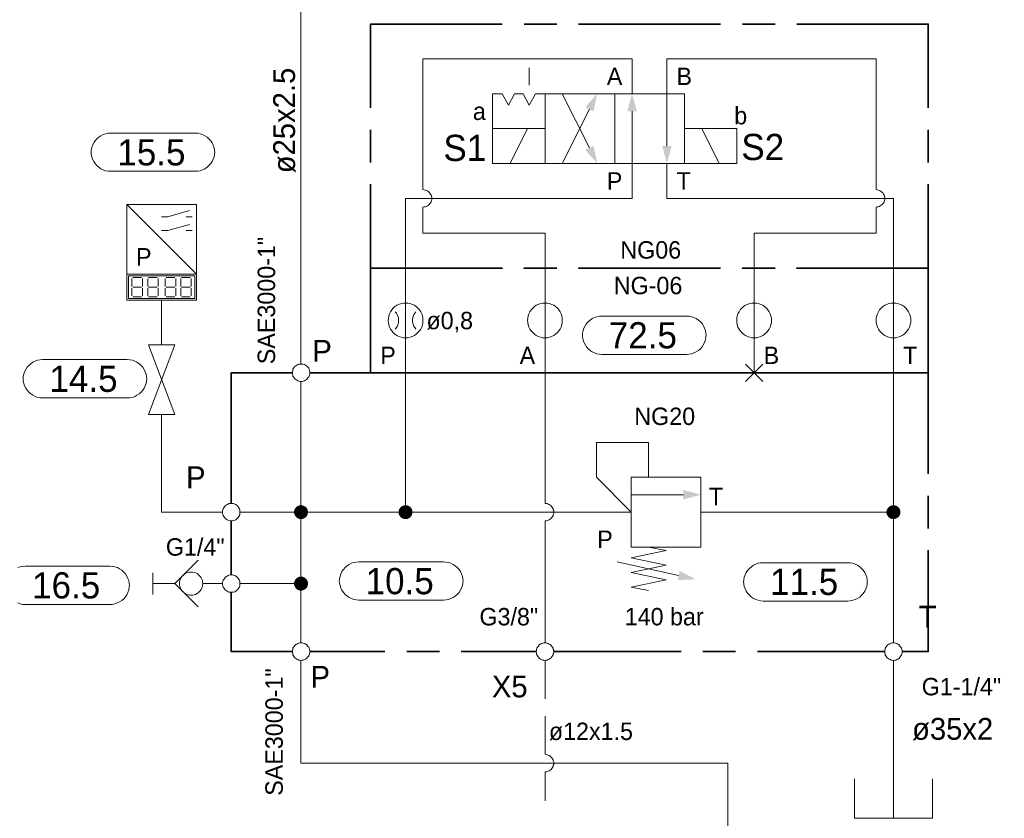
# Model space of a CAD drawing. Header units: millimetres. Extents: x 0 to 138, y 0 to 47.
# Tile 45 of 165: x 31.95 to 35.5, y 8.84 to 11.72. Entities that reach past the tile are written whole.
import ezdxf

# ---------------------------------------------------------------- set-up
doc = ezdxf.new("R2010")
doc.units = ezdxf.units.MM
for name, color, linetype in [('PDF_Geomertry', 7, 'Continuous'), ('PDF_Solid Fills', 7, 'Continuous'), ('PDF_Text', 7, 'Continuous')]:
    doc.layers.add(name, color=color, linetype=linetype)
doc.styles.add('PDF Arial', font='txt')

msp = doc.modelspace()

# ---------------------------------------------------------------- hatches: boundary and pattern name
at = {"layer": 'PDF_Solid Fills', "transparency": 33554559}
for points in [[(32.966, 9.941), (32.941, 9.9443), (32.9418, 9.9471)], [(32.966, 9.941), (32.9418, 9.9471), (32.9432, 9.9507)], [(32.966, 9.941), (32.9432, 9.9507), (32.9446, 9.9535)], [(32.966, 9.941), (32.9446, 9.9535), (32.9465, 9.9562)], [(32.966, 9.941), (32.9465, 9.9562), (32.9487, 9.959)], [(32.966, 9.941), (32.9487, 9.959), (32.9507, 9.961)], [(32.966, 9.941), (32.9507, 9.961), (32.9535, 9.9624)], [(32.966, 9.941), (32.9535, 9.9624), (32.9563, 9.9638)], [(32.966, 9.941), (32.9563, 9.9638), (32.9599, 9.9651)], [(32.966, 9.941), (32.9599, 9.9651), (32.9632, 9.966)], [(32.966, 9.941), (32.9632, 9.966), (32.966, 9.966)], [(32.966, 9.941), (32.9696, 9.966), (32.9729, 9.9651)], [(32.966, 9.941), (32.966, 9.966), (32.9696, 9.966)], [(32.966, 9.941), (32.9729, 9.9651), (32.9757, 9.9638)], [(32.966, 9.941), (32.9757, 9.9638), (32.9785, 9.9624)], [(32.966, 9.941), (32.9785, 9.9624), (32.9813, 9.961)], [(32.966, 9.941), (32.9813, 9.961), (32.984, 9.959)], [(32.966, 9.941), (32.984, 9.959), (32.9863, 9.9562)], [(32.966, 9.941), (32.9863, 9.9562), (32.9882, 9.9535)], [(32.966, 9.941), (32.9882, 9.9535), (32.9896, 9.9507)], [(32.966, 9.941), (32.9896, 9.9507), (32.9904, 9.9471)], [(32.966, 9.941), (32.9904, 9.9471), (32.991, 9.9443)], [(33.3432, 9.941), (33.3188, 9.9471), (33.3201, 9.9507)], [(33.3432, 9.941), (33.3188, 9.9443), (33.3188, 9.9471)], [(33.3432, 9.941), (33.3201, 9.9507), (33.3215, 9.9535)], [(33.3432, 9.941), (33.3215, 9.9535), (33.3237, 9.9562)], [(33.3432, 9.941), (33.3237, 9.9562), (33.3257, 9.959)], [(33.3432, 9.941), (33.3257, 9.959), (33.3279, 9.961)], [(33.3432, 9.941), (33.3279, 9.961), (33.3307, 9.9624)], [(33.3432, 9.941), (33.3307, 9.9624), (33.334, 9.9638)], [(33.3432, 9.941), (33.334, 9.9638), (33.3368, 9.9651)], [(33.3432, 9.941), (33.3368, 9.9651), (33.3404, 9.966)], [(33.3432, 9.941), (33.3404, 9.966), (33.3432, 9.966)], [(33.3432, 9.941), (33.3465, 9.966), (33.3501, 9.9651)], [(33.3432, 9.941), (33.3432, 9.966), (33.3465, 9.966)], [(33.3432, 9.941), (33.3501, 9.9651), (33.3529, 9.9638)], [(33.3432, 9.941), (33.3529, 9.9638), (33.3563, 9.9624)], [(33.3432, 9.941), (33.3563, 9.9624), (33.359, 9.961)], [(33.3432, 9.941), (33.359, 9.961), (33.3613, 9.959)], [(33.3432, 9.941), (33.3613, 9.959), (33.3632, 9.9562)], [(33.3432, 9.941), (33.3632, 9.9562), (33.3654, 9.9535)], [(33.3432, 9.941), (33.3654, 9.9535), (33.3668, 9.9507)], [(33.3432, 9.941), (33.3668, 9.9507), (33.3674, 9.9471)], [(33.3432, 9.941), (33.3674, 9.9471), (33.3682, 9.9443)], [(35.1035, 9.941), (35.0785, 9.9443), (35.0793, 9.9471)], [(35.1035, 9.941), (35.0793, 9.9471), (35.0807, 9.9507)], [(35.1035, 9.941), (35.0807, 9.9507), (35.0821, 9.9535)], [(35.1035, 9.941), (35.0821, 9.9535), (35.084, 9.9562)], [(35.1035, 9.941), (35.084, 9.9562), (35.0863, 9.959)], [(35.1035, 9.941), (35.0863, 9.959), (35.0882, 9.961)], [(35.1035, 9.941), (35.0882, 9.961), (35.091, 9.9624)], [(35.1035, 9.941), (35.091, 9.9624), (35.0938, 9.9638)], [(35.1035, 9.941), (35.0938, 9.9638), (35.0974, 9.9651)], [(35.1035, 9.941), (35.0974, 9.9651), (35.1007, 9.966)], [(35.1035, 9.941), (35.1007, 9.966), (35.1035, 9.966)], [(35.1035, 9.941), (35.1071, 9.966), (35.1104, 9.9651)], [(35.1035, 9.941), (35.1035, 9.966), (35.1071, 9.966)], [(35.1035, 9.941), (35.1104, 9.9651), (35.1132, 9.9638)], [(35.1035, 9.941), (35.1132, 9.9638), (35.116, 9.9624)], [(35.1035, 9.941), (35.116, 9.9624), (35.1188, 9.961)], [(35.1035, 9.941), (35.1188, 9.961), (35.1215, 9.959)], [(35.1035, 9.941), (35.1215, 9.959), (35.1237, 9.9562)], [(35.1035, 9.941), (35.1237, 9.9562), (35.1257, 9.9535)], [(35.1035, 9.941), (35.1257, 9.9535), (35.1271, 9.9507)], [(35.1035, 9.941), (35.1271, 9.9507), (35.1279, 9.9471)], [(35.1035, 9.941), (35.1279, 9.9471), (35.1285, 9.9443)], [(32.966, 9.941), (32.941, 9.941), (32.941, 9.9443)], [(32.966, 9.941), (32.941, 9.9374), (32.941, 9.941)], [(32.966, 9.941), (32.9418, 9.9346), (32.941, 9.9374)], [(32.966, 9.941), (32.9432, 9.9313), (32.9418, 9.9346)], [(32.966, 9.941), (32.9446, 9.9285), (32.9432, 9.9313)], [(32.966, 9.941), (32.9465, 9.9257), (32.9446, 9.9285)], [(32.966, 9.941), (32.9487, 9.9229), (32.9465, 9.9257)], [(32.966, 9.941), (32.9507, 9.9207), (32.9487, 9.9229)], [(32.966, 9.941), (32.9535, 9.9193), (32.9507, 9.9207)], [(32.966, 9.941), (32.9563, 9.9179), (32.9535, 9.9193)], [(32.966, 9.941), (32.9599, 9.9165), (32.9563, 9.9179)], [(32.966, 9.941), (32.9632, 9.916), (32.9599, 9.9165)], [(32.966, 9.941), (32.966, 9.916), (32.9632, 9.916)], [(32.966, 9.941), (32.991, 9.9443), (32.9918, 9.941)], [(32.966, 9.941), (32.9696, 9.916), (32.966, 9.916)], [(32.966, 9.941), (32.9729, 9.9165), (32.9696, 9.916)], [(32.966, 9.941), (32.9757, 9.9179), (32.9729, 9.9165)], [(32.966, 9.941), (32.9785, 9.9193), (32.9757, 9.9179)], [(32.966, 9.941), (32.9813, 9.9207), (32.9785, 9.9193)], [(32.966, 9.941), (32.984, 9.9229), (32.9813, 9.9207)], [(32.966, 9.941), (32.9863, 9.9257), (32.984, 9.9229)], [(32.966, 9.941), (32.9882, 9.9285), (32.9863, 9.9257)], [(32.966, 9.941), (32.9896, 9.9313), (32.9882, 9.9285)], [(32.966, 9.941), (32.9904, 9.9346), (32.9896, 9.9313)], [(32.966, 9.941), (32.991, 9.9374), (32.9904, 9.9346)], [(32.966, 9.941), (32.9918, 9.941), (32.991, 9.9374)], [(33.3432, 9.941), (33.3182, 9.941), (33.3188, 9.9443)], [(33.3432, 9.941), (33.3188, 9.9374), (33.3182, 9.941)], [(33.3432, 9.941), (33.3188, 9.9346), (33.3188, 9.9374)], [(33.3432, 9.941), (33.3201, 9.9313), (33.3188, 9.9346)], [(33.3432, 9.941), (33.3215, 9.9285), (33.3201, 9.9313)], [(33.3432, 9.941), (33.3237, 9.9257), (33.3215, 9.9285)], [(33.3432, 9.941), (33.3257, 9.9229), (33.3237, 9.9257)], [(33.3432, 9.941), (33.3279, 9.9207), (33.3257, 9.9229)], [(33.3432, 9.941), (33.3307, 9.9193), (33.3279, 9.9207)], [(33.3432, 9.941), (33.334, 9.9179), (33.3307, 9.9193)], [(33.3432, 9.941), (33.3368, 9.9165), (33.334, 9.9179)], [(33.3432, 9.941), (33.3404, 9.916), (33.3368, 9.9165)], [(33.3432, 9.941), (33.3432, 9.916), (33.3404, 9.916)], [(33.3432, 9.941), (33.3682, 9.9443), (33.3688, 9.941)], [(33.3432, 9.941), (33.3465, 9.916), (33.3432, 9.916)], [(33.3432, 9.941), (33.3501, 9.9165), (33.3465, 9.916)], [(33.3432, 9.941), (33.3529, 9.9179), (33.3501, 9.9165)], [(33.3432, 9.941), (33.3563, 9.9193), (33.3529, 9.9179)], [(33.3432, 9.941), (33.359, 9.9207), (33.3563, 9.9193)], [(33.3432, 9.941), (33.3613, 9.9229), (33.359, 9.9207)], [(33.3432, 9.941), (33.3632, 9.9257), (33.3613, 9.9229)], [(33.3432, 9.941), (33.3654, 9.9285), (33.3632, 9.9257)], [(33.3432, 9.941), (33.3668, 9.9313), (33.3654, 9.9285)], [(33.3432, 9.941), (33.3674, 9.9346), (33.3668, 9.9313)], [(33.3432, 9.941), (33.3682, 9.9374), (33.3674, 9.9346)], [(33.3432, 9.941), (33.3688, 9.941), (33.3682, 9.9374)], [(35.1035, 9.941), (35.0785, 9.941), (35.0785, 9.9443)], [(35.1035, 9.941), (35.0785, 9.9374), (35.0785, 9.941)], [(35.1035, 9.941), (35.0793, 9.9346), (35.0785, 9.9374)], [(35.1035, 9.941), (35.0807, 9.9313), (35.0793, 9.9346)], [(35.1035, 9.941), (35.0821, 9.9285), (35.0807, 9.9313)], [(35.1035, 9.941), (35.084, 9.9257), (35.0821, 9.9285)], [(35.1035, 9.941), (35.0863, 9.9229), (35.084, 9.9257)], [(35.1035, 9.941), (35.0882, 9.9207), (35.0863, 9.9229)], [(35.1035, 9.941), (35.091, 9.9193), (35.0882, 9.9207)], [(35.1035, 9.941), (35.0938, 9.9179), (35.091, 9.9193)], [(35.1035, 9.941), (35.0974, 9.9165), (35.0938, 9.9179)], [(35.1035, 9.941), (35.1007, 9.916), (35.0974, 9.9165)], [(35.1035, 9.941), (35.1035, 9.916), (35.1007, 9.916)], [(35.1035, 9.941), (35.1285, 9.9443), (35.1285, 9.941)], [(35.1035, 9.941), (35.1071, 9.916), (35.1035, 9.916)], [(35.1035, 9.941), (35.1104, 9.9165), (35.1071, 9.916)], [(35.1035, 9.941), (35.1132, 9.9179), (35.1104, 9.9165)], [(35.1035, 9.941), (35.116, 9.9193), (35.1132, 9.9179)], [(35.1035, 9.941), (35.1188, 9.9207), (35.116, 9.9193)], [(35.1035, 9.941), (35.1215, 9.9229), (35.1188, 9.9207)], [(35.1035, 9.941), (35.1237, 9.9257), (35.1215, 9.9229)], [(35.1035, 9.941), (35.1257, 9.9285), (35.1237, 9.9257)], [(35.1035, 9.941), (35.1271, 9.9313), (35.1257, 9.9285)], [(35.1035, 9.941), (35.1279, 9.9346), (35.1271, 9.9313)], [(35.1035, 9.941), (35.1285, 9.9374), (35.1279, 9.9346)], [(35.1035, 9.941), (35.1285, 9.941), (35.1285, 9.9374)], [(32.966, 9.6832), (32.9446, 9.6957), (32.9465, 9.6985)], [(32.966, 9.6832), (32.9465, 9.6985), (32.9487, 9.7007)], [(32.966, 9.6832), (32.9487, 9.7007), (32.9507, 9.7035)], [(32.966, 9.6832), (32.9507, 9.7035), (32.9535, 9.7049)], [(32.966, 9.6832), (32.9535, 9.7049), (32.9563, 9.7062)], [(32.966, 9.6832), (32.9563, 9.7062), (32.9599, 9.7076)], [(32.966, 9.6832), (32.9599, 9.7076), (32.9632, 9.7082)], [(32.966, 9.6832), (32.9632, 9.7082), (32.966, 9.7082)], [(32.966, 9.6832), (32.9696, 9.7082), (32.9729, 9.7076)], [(32.966, 9.6832), (32.966, 9.7082), (32.9696, 9.7082)], [(32.966, 9.6832), (32.9729, 9.7076), (32.9757, 9.7062)], [(32.966, 9.6832), (32.9757, 9.7062), (32.9785, 9.7049)], [(32.966, 9.6832), (32.9785, 9.7049), (32.9813, 9.7035)], [(32.966, 9.6832), (32.9813, 9.7035), (32.984, 9.7007)], [(32.966, 9.6832), (32.984, 9.7007), (32.9863, 9.6985)], [(32.966, 9.6832), (32.9863, 9.6985), (32.9882, 9.6957)], [(32.966, 9.6832), (32.941, 9.6868), (32.9418, 9.6896)], [(32.966, 9.6832), (32.941, 9.6832), (32.941, 9.6868)], [(32.966, 9.6832), (32.941, 9.6799), (32.941, 9.6832)], [(32.966, 9.6832), (32.9418, 9.6763), (32.941, 9.6799)], [(32.966, 9.6832), (32.9418, 9.6896), (32.9432, 9.6929)], [(32.966, 9.6832), (32.9432, 9.6735), (32.9418, 9.6763)], [(32.966, 9.6832), (32.9432, 9.6929), (32.9446, 9.6957)], [(32.966, 9.6832), (32.9446, 9.6707), (32.9432, 9.6735)], [(32.966, 9.6832), (32.9465, 9.6679), (32.9446, 9.6707)], [(32.966, 9.6832), (32.9487, 9.6651), (32.9465, 9.6679)], [(32.966, 9.6832), (32.9507, 9.6632), (32.9487, 9.6651)], [(32.966, 9.6832), (32.9535, 9.661), (32.9507, 9.6632)], [(32.966, 9.6832), (32.9563, 9.6596), (32.9535, 9.661)], [(32.966, 9.6832), (32.9599, 9.659), (32.9563, 9.6596)], [(32.966, 9.6832), (32.9632, 9.6582), (32.9599, 9.659)], [(32.966, 9.6832), (32.966, 9.6582), (32.9632, 9.6582)], [(32.966, 9.6832), (32.9882, 9.6957), (32.9896, 9.6929)], [(32.966, 9.6832), (32.9896, 9.6929), (32.9904, 9.6896)], [(32.966, 9.6832), (32.9904, 9.6896), (32.991, 9.6868)], [(32.966, 9.6832), (32.991, 9.6868), (32.9918, 9.6832)], [(32.966, 9.6832), (32.9696, 9.6582), (32.966, 9.6582)], [(32.966, 9.6832), (32.9729, 9.659), (32.9696, 9.6582)], [(32.966, 9.6832), (32.9757, 9.6596), (32.9729, 9.659)], [(32.966, 9.6832), (32.9785, 9.661), (32.9757, 9.6596)], [(32.966, 9.6832), (32.9813, 9.6632), (32.9785, 9.661)], [(32.966, 9.6832), (32.984, 9.6651), (32.9813, 9.6632)], [(32.966, 9.6832), (32.9863, 9.6679), (32.984, 9.6651)], [(32.966, 9.6832), (32.9882, 9.6707), (32.9863, 9.6679)], [(32.966, 9.6832), (32.9896, 9.6735), (32.9882, 9.6707)], [(32.966, 9.6832), (32.9904, 9.6763), (32.9896, 9.6735)], [(32.966, 9.6832), (32.991, 9.6799), (32.9904, 9.6763)], [(32.966, 9.6832), (32.9918, 9.6832), (32.991, 9.6799)]]:
    msp.add_hatch(color=256, dxfattribs=at).paths.add_polyline_path(points)

# ---------------------------------------------------------------- linework, layer by layer
at = {"layer": 'PDF_Geomertry', "lineweight": 15}
for points in [[(32.966, 10.4749), (32.966, 11.8554)], [(34.1604, 11.4499), (34.1604, 11.5757), (33.4063, 11.5757), (33.4063, 11.104), (33.4104, 11.1035), (33.4146, 11.1026), (33.4182, 11.1012), (33.4224, 11.0999), (33.4257, 11.0971), (33.4285, 11.0943), (33.4313, 11.0915), (33.4335, 11.0882), (33.4354, 11.0846), (33.4368, 11.0804), (33.4376, 11.0763), (33.4376, 11.0721), (33.4376, 11.0688), (33.4368, 11.0646), (33.4354, 11.0604), (33.4335, 11.0568), (33.4313, 11.0535), (33.4285, 11.0499), (33.4257, 11.0479), (33.4224, 11.0451), (33.4182, 11.0438), (33.4146, 11.0424), (33.4104, 11.0415), (33.4063, 11.041), (33.4104, 11.0415), (33.4146, 11.0424), (33.4182, 11.0438), (33.4224, 11.0451), (33.4257, 11.0479), (33.4285, 11.0499), (33.4313, 11.0535), (33.4335, 11.0568), (33.4354, 11.0604), (33.4368, 11.0646), (33.4376, 11.0688), (33.4376, 11.0721), (33.4376, 11.0763), (33.4368, 11.0804), (33.4354, 11.0846), (33.4335, 11.0882), (33.4313, 11.0915), (33.4285, 11.0943), (33.4257, 11.0971), (33.4224, 11.0999), (33.4182, 11.1012), (33.4146, 11.1026), (33.4104, 11.1035), (33.4063, 11.104)], [(35.041, 11.104), (35.041, 11.5757), (34.2863, 11.5757), (34.2863, 11.4499), (34.2863, 11.261)], [(33.7896, 11.4813), (33.7896, 11.5438)], [(33.909, 11.4499), (34.0071, 11.2549)], [(34.2201, 10.0665), (34.2201, 10.1924), (34.0321, 10.1924), (34.0321, 10.0665), (34.1576, 9.941), (33.3432, 9.941), (33.3432, 10.4438), (33.3432, 10.8207), (33.3432, 11.0721), (34.1604, 11.0721), (34.1604, 11.1985), (34.1604, 11.3868)], [(33.909, 11.1985), (34.0071, 11.3937)], [(33.721, 11.1985), (33.7835, 11.3243)], [(34.4751, 11.1985), (34.4118, 11.3243)], [(35.1035, 9.4693), (35.1035, 9.941), (35.1035, 10.4438), (35.1035, 10.8207), (35.1035, 11.0721), (34.2863, 11.0721), (34.2863, 11.1985)], [(34.6007, 10.4438), (34.6007, 10.8207), (34.6007, 10.9465), (35.041, 10.9465), (35.041, 11.041), (35.0451, 11.0415), (35.0487, 11.0424), (35.0529, 11.0438), (35.0563, 11.0451), (35.0599, 11.0479), (35.0632, 11.0499), (35.066, 11.0535), (35.0682, 11.0568), (35.0701, 11.0604), (35.071, 11.0646), (35.0724, 11.0688), (35.0724, 11.0721), (35.0724, 11.0763), (35.071, 11.0804), (35.0701, 11.0846), (35.0682, 11.0882), (35.066, 11.0915), (35.0632, 11.0943), (35.0599, 11.0971), (35.0563, 11.0999), (35.0529, 11.1012), (35.0487, 11.1026), (35.0451, 11.1035), (35.041, 11.104), (35.0451, 11.1035), (35.0487, 11.1026), (35.0529, 11.1012), (35.0563, 11.0999), (35.0599, 11.0971), (35.0632, 11.0943), (35.066, 11.0915), (35.0682, 11.0882), (35.0701, 11.0846), (35.071, 11.0804), (35.0724, 11.0763), (35.0724, 11.0721), (35.0724, 11.0688), (35.071, 11.0646), (35.0701, 11.0604), (35.0682, 11.0568), (35.066, 11.0535), (35.0632, 11.0499), (35.0599, 11.0479), (35.0563, 11.0451), (35.0529, 11.0438), (35.0487, 11.0424), (35.0451, 11.0415), (35.041, 11.041)], [(32.3376, 10.7993), (32.3376, 10.7049), (32.589, 10.7049), (32.589, 10.7993), (32.3376, 11.0507)], [(32.4632, 11.0063), (32.4854, 11.0063), (32.564, 11.0285)], [(33.4063, 11.041), (33.4063, 10.9465), (33.8465, 10.9465), (33.8465, 10.8207), (33.8465, 10.4438), (33.8465, 9.9721)], [(32.4632, 10.9562), (32.4854, 10.9562), (32.564, 10.9785)], [(32.5515, 11.0063), (32.5737, 11.0063)], [(32.5515, 10.9562), (32.5737, 10.9562)], [(32.3563, 10.7549), (32.3563, 10.7832)], [(32.3599, 10.7868), (32.391, 10.7868)], [(32.3937, 10.7832), (32.3937, 10.7549)], [(32.4132, 10.7549), (32.4132, 10.7832)], [(32.416, 10.7868), (32.4474, 10.7868)], [(32.4507, 10.7832), (32.4507, 10.7549)], [(32.4757, 10.7549), (32.4757, 10.7832)], [(32.4793, 10.7868), (32.5104, 10.7868)], [(32.514, 10.7832), (32.514, 10.7549)], [(32.5326, 10.7549), (32.5326, 10.7832)], [(32.5354, 10.7868), (32.5668, 10.7868)], [(32.5701, 10.7832), (32.5701, 10.7549)], [(32.3563, 10.7207), (32.3563, 10.7485)], [(32.3599, 10.7521), (32.391, 10.7521)], [(32.3937, 10.7485), (32.3937, 10.7207)], [(32.4132, 10.7207), (32.4132, 10.7485)], [(32.416, 10.7521), (32.4474, 10.7521)], [(32.4507, 10.7485), (32.4507, 10.7207)], [(32.4757, 10.7207), (32.4757, 10.7485)], [(32.4793, 10.7521), (32.5104, 10.7521)], [(32.514, 10.7485), (32.514, 10.7207)], [(32.5326, 10.7207), (32.5326, 10.7485)], [(32.5354, 10.7521), (32.5668, 10.7521)], [(32.5701, 10.7485), (32.5701, 10.7207)], [(32.391, 10.7174), (32.3599, 10.7174)], [(32.4474, 10.7174), (32.416, 10.7174)], [(32.4632, 10.5443), (32.4632, 10.7049)], [(32.5104, 10.7174), (32.4793, 10.7174)], [(32.5668, 10.7174), (32.5354, 10.7174)], [(33.3432, 10.6951), (33.3432, 10.5693)], [(34.6007, 10.6951), (34.6007, 10.5693)], [(35.1035, 10.6951), (35.1035, 10.5693)], [(33.3063, 10.6012), (33.3104, 10.6063), (33.3132, 10.611), (33.316, 10.6174), (33.3174, 10.6229), (33.3182, 10.629), (33.3182, 10.6354), (33.3174, 10.6415), (33.316, 10.6479), (33.3132, 10.6535), (33.3104, 10.659), (33.3063, 10.6637)], [(33.3807, 10.6637), (33.3765, 10.659), (33.3737, 10.6535), (33.371, 10.6479), (33.3696, 10.6415), (33.3688, 10.6354), (33.3688, 10.629), (33.3696, 10.6229), (33.371, 10.6174), (33.3737, 10.611), (33.3765, 10.6063), (33.3807, 10.6012)], [(34.5696, 10.4124), (34.6321, 10.4749)], [(34.6321, 10.4124), (34.5696, 10.4749)], [(32.966, 10.4124), (32.966, 9.941), (32.966, 9.6832), (32.966, 9.4693)], [(32.6835, 9.941), (32.4632, 9.941), (32.4632, 10.2929)], [(34.1576, 10.0035), (34.346, 10.0035)], [(33.8465, 9.4693), (33.8465, 9.9096), (33.8507, 9.9096), (33.8543, 9.9104), (33.8585, 9.9118), (33.8618, 9.9137), (33.8654, 9.916), (33.8688, 9.9188), (33.8715, 9.9215), (33.8737, 9.9249), (33.8757, 9.929), (33.8765, 9.9326), (33.8779, 9.9368), (33.8779, 9.941), (33.8779, 9.9451), (33.8765, 9.9493), (33.8757, 9.9526), (33.8737, 9.9568), (33.8715, 9.9604), (33.8688, 9.9632), (33.8654, 9.966), (33.8618, 9.9679), (33.8585, 9.9701), (33.8543, 9.9715), (33.8507, 9.9721), (33.8465, 9.9721), (33.8507, 9.9721), (33.8543, 9.9715), (33.8585, 9.9701), (33.8618, 9.9679), (33.8654, 9.966), (33.8688, 9.9632), (33.8715, 9.9604), (33.8737, 9.9568), (33.8757, 9.9526), (33.8765, 9.9493), (33.8779, 9.9451), (33.8779, 9.941), (33.8779, 9.9368), (33.8765, 9.9326), (33.8757, 9.929), (33.8737, 9.9249), (33.8715, 9.9215), (33.8688, 9.9188), (33.8654, 9.916), (33.8618, 9.9137), (33.8585, 9.9118), (33.8543, 9.9104), (33.8507, 9.9096), (33.8465, 9.9096)], [(32.746, 9.941), (32.966, 9.941), (33.3432, 9.941)], [(34.409, 9.941), (35.1035, 9.941)], [(34.2201, 9.8151), (34.2835, 9.8021), (34.1576, 9.7757), (34.2835, 9.7499), (34.1576, 9.7235), (34.2835, 9.6971), (34.1576, 9.6707), (34.2201, 9.6582)], [(31.9446, 9.741), (31.9529, 9.7438), (31.9618, 9.7451), (31.9715, 9.7457), (32.2765, 9.7457), (32.2765, 9.7457), (32.2854, 9.7451), (32.2946, 9.7438), (32.3035, 9.741), (32.3118, 9.7368), (32.3196, 9.7313), (32.3265, 9.7249), (32.3326, 9.7179), (32.3376, 9.7104), (32.3418, 9.7021), (32.3446, 9.6938), (32.3465, 9.6846), (32.3474, 9.6749), (32.3474, 9.6785), (32.3465, 9.6693), (32.3446, 9.6604), (32.3418, 9.6513), (32.3376, 9.6429), (32.3326, 9.6354), (32.3265, 9.6285), (32.3196, 9.6221), (32.3118, 9.6174), (32.3035, 9.6132), (32.2946, 9.6104), (32.2854, 9.6082), (32.2765, 9.6076), (31.9715, 9.6076), (31.9618, 9.6082), (31.9529, 9.6104), (31.9446, 9.6132)], [(32.5946, 9.7674), (32.5104, 9.6832), (32.5946, 9.5993)], [(34.1071, 9.7618), (34.3285, 9.7124)], [(32.4321, 9.6437), (32.4321, 9.7221)], [(32.5104, 9.6832), (32.4321, 9.6832)], [(32.6118, 9.6832), (32.6363, 9.6832), (32.6835, 9.6832)], [(32.746, 9.6832), (32.966, 9.6832)], [(32.966, 9.4063), (32.966, 9.0354), (34.5063, 9.0354), (34.5063, 6.961), (34.5063, 6.6971), (34.3743, 6.6971), (32.834, 6.6971), (32.3063, 6.6971), (32.2618, 6.6971), (32.2618, 6.2568), (32.2618, 6.1688)], [(33.8465, 9.2679), (33.8465, 9.4063)], [(35.1035, 8.8374), (35.1035, 9.0451), (35.1035, 9.4063)], [(33.8465, 9.0674), (33.8465, 9.2054)], [(33.8465, 8.8993), (33.8465, 9.004), (33.8507, 9.004), (33.8543, 9.0054), (33.8585, 9.0068), (33.8618, 9.0082), (33.8654, 9.0104), (33.8688, 9.0132), (33.8715, 9.0165), (33.8737, 9.0201), (33.8757, 9.0235), (33.8765, 9.0276), (33.8779, 9.0313), (33.8779, 9.0354), (33.8779, 9.0396), (33.8765, 9.0438), (33.8757, 9.0479), (33.8737, 9.0513), (33.8715, 9.0549), (33.8688, 9.0576), (33.8654, 9.0604), (33.8618, 9.0632), (33.8585, 9.0646), (33.8543, 9.066), (33.8507, 9.0665), (33.8465, 9.0674), (33.8507, 9.0665), (33.8543, 9.066), (33.8585, 9.0646), (33.8618, 9.0632), (33.8654, 9.0604), (33.8688, 9.0576), (33.8715, 9.0549), (33.8737, 9.0513), (33.8757, 9.0479), (33.8765, 9.0438), (33.8779, 9.0396), (33.8779, 9.0354), (33.8779, 9.0313), (33.8765, 9.0276), (33.8757, 9.0235), (33.8737, 9.0201), (33.8715, 9.0165), (33.8688, 9.0132), (33.8654, 9.0104), (33.8618, 9.0082), (33.8585, 9.0068), (33.8543, 9.0054), (33.8507, 9.004), (33.8465, 9.004)], [(34.9626, 8.979), (34.9626, 8.8374), (35.2451, 8.8374), (35.2451, 8.979)]]:
    msp.add_lwpolyline(points, dxfattribs=at)
at = {"layer": 'PDF_Geomertry', "lineweight": 35}
for points in [[(33.6924, 11.7013), (33.2174, 11.7013), (33.2174, 11.3985)], [(33.889, 11.7013), (33.771, 11.7013)], [(34.4793, 11.7013), (33.9674, 11.7013)], [(34.6765, 11.7013), (34.5585, 11.7013)], [(35.2293, 11.3985), (35.2293, 11.7013), (34.7549, 11.7013)], [(33.2174, 11.3201), (33.2174, 11.2021)], [(35.2293, 11.2021), (35.2293, 11.3201)], [(33.6924, 10.4438), (33.2174, 10.4438), (33.2174, 10.8207), (33.6924, 10.8207), (33.2174, 10.8207), (33.2174, 11.1235)], [(34.7549, 10.4438), (35.2293, 10.4438), (35.2293, 10.8207), (34.7549, 10.8207), (35.2293, 10.8207), (35.2293, 11.1235)], [(32.7146, 9.9721), (32.7146, 10.4438), (32.9349, 10.4438)], [(32.9979, 10.4438), (33.5821, 10.4438)], [(33.6613, 10.4438), (33.7793, 10.4438)], [(33.889, 10.4438), (33.771, 10.4438)], [(33.8576, 10.4438), (34.3696, 10.4438)], [(34.4793, 10.4438), (33.9674, 10.4438)], [(34.4479, 10.4438), (34.566, 10.4438)], [(34.6765, 10.4438), (34.5585, 10.4438)], [(34.6451, 10.4438), (35.2293, 10.4438), (35.2293, 10.0785)], [(35.2293, 9.8818), (35.2293, 9.9999)], [(32.7146, 9.7146), (32.7146, 9.9096)], [(35.1354, 9.4382), (35.2293, 9.4382), (35.2293, 9.8035)], [(32.9349, 9.4382), (32.7146, 9.4382), (32.7146, 9.6521)], [(32.9979, 9.4382), (33.2687, 9.4382)], [(33.3474, 9.4382), (33.4654, 9.4382)], [(33.5437, 9.4382), (33.8146, 9.4382)], [(33.8779, 9.4382), (34.3376, 9.4382)], [(34.416, 9.4382), (34.534, 9.4382)], [(34.6126, 9.4382), (35.0724, 9.4382)]]:
    msp.add_lwpolyline(points, dxfattribs=at)
at = {"layer": 'PDF_Geomertry', "lineweight": 15}
for points in [[(33.8465, 11.3243), (33.8465, 11.4499), (33.8118, 11.4499), (33.7896, 11.409), (33.7682, 11.4499), (33.7363, 11.4499), (33.7146, 11.409), (33.6924, 11.4499), (33.6576, 11.4499), (33.6576, 11.3243)], [(34.0979, 11.4499), (33.8465, 11.4499), (33.8465, 11.1985), (34.0979, 11.1985), (34.0979, 11.4499)], [(34.3493, 11.1985), (34.0979, 11.1985), (34.0979, 11.4499), (34.3493, 11.4499), (34.3493, 11.1985)], [(32.584, 11.3082), (32.5938, 11.3076), (32.6029, 11.3054), (32.6113, 11.3026), (32.6196, 11.2985), (32.6271, 11.2938), (32.634, 11.2874), (32.6404, 11.2804), (32.646, 11.2729), (32.6493, 11.2646), (32.6529, 11.2554), (32.6543, 11.2465), (32.6549, 11.2374), (32.6549, 11.241), (32.6543, 11.2313), (32.6529, 11.2221), (32.6493, 11.2138), (32.646, 11.2054), (32.6404, 11.1979), (32.634, 11.191), (32.6271, 11.1846), (32.6196, 11.179), (32.6113, 11.1757), (32.6029, 11.1721), (32.5938, 11.1707), (32.584, 11.1701), (32.2793, 11.1701), (32.2701, 11.1707), (32.2613, 11.1721), (32.2521, 11.1757), (32.2438, 11.179), (32.2363, 11.1846), (32.2293, 11.191), (32.2229, 11.1979), (32.2182, 11.2054), (32.214, 11.2138), (32.2113, 11.2221), (32.209, 11.2313), (32.2085, 11.241), (32.2085, 11.2374), (32.209, 11.2465), (32.2113, 11.2554), (32.214, 11.2646), (32.2182, 11.2729), (32.2229, 11.2804), (32.2293, 11.2874), (32.2363, 11.2938), (32.2438, 11.2985), (32.2521, 11.3026), (32.2613, 11.3054), (32.2701, 11.3076), (32.2793, 11.3082), (32.584, 11.3082)], [(33.6576, 11.1985), (33.8465, 11.1985), (33.8465, 11.3243), (33.6576, 11.3243), (33.6576, 11.1985)], [(34.3493, 11.1985), (34.5382, 11.1985), (34.5382, 11.3243), (34.3493, 11.3243), (34.3493, 11.1985)], [(32.3376, 10.7993), (32.589, 10.7993), (32.589, 11.0507), (32.3376, 11.0507), (32.3376, 10.7993)], [(32.3438, 10.7929), (32.5826, 10.7929), (32.5826, 10.711), (32.3438, 10.711), (32.3438, 10.7929)], [(33.4063, 10.6326), (33.4057, 10.641), (33.4043, 10.6485), (33.4015, 10.6563), (33.3979, 10.6637), (33.3932, 10.6707), (33.3876, 10.6771), (33.3821, 10.6826), (33.3751, 10.6868), (33.3674, 10.6901), (33.3599, 10.6929), (33.3515, 10.6951), (33.3432, 10.6951), (33.3354, 10.6951), (33.3271, 10.6929), (33.3196, 10.6901), (33.3118, 10.6868), (33.3049, 10.6826), (33.2987, 10.6771), (33.2937, 10.6707), (33.289, 10.6637), (33.2854, 10.6563), (33.2826, 10.6485), (33.2813, 10.641), (33.2807, 10.6326), (33.2813, 10.6243), (33.2826, 10.616), (33.2854, 10.6082), (33.289, 10.6012), (33.2937, 10.5943), (33.2987, 10.5882), (33.3049, 10.5826), (33.3118, 10.5776), (33.3196, 10.5743), (33.3271, 10.5715), (33.3354, 10.5701), (33.3432, 10.5693), (33.3515, 10.5701), (33.3599, 10.5715), (33.3674, 10.5743), (33.3751, 10.5776), (33.3821, 10.5826), (33.3876, 10.5882), (33.3932, 10.5943), (33.3979, 10.6012), (33.4015, 10.6082), (33.4043, 10.616), (33.4057, 10.6243), (33.4063, 10.6326)], [(33.909, 10.6326), (33.9085, 10.641), (33.9071, 10.6485), (33.9043, 10.6563), (33.9007, 10.6637), (33.8965, 10.6707), (33.891, 10.6771), (33.8849, 10.6826), (33.8779, 10.6868), (33.8701, 10.6901), (33.8626, 10.6929), (33.8549, 10.6951), (33.8465, 10.6951), (33.8382, 10.6951), (33.8299, 10.6929), (33.8224, 10.6901), (33.8146, 10.6868), (33.8085, 10.6826), (33.8021, 10.6771), (33.7965, 10.6707), (33.7918, 10.6637), (33.7882, 10.6563), (33.7854, 10.6485), (33.784, 10.641), (33.7835, 10.6326), (33.784, 10.6243), (33.7854, 10.616), (33.7882, 10.6082), (33.7918, 10.6012), (33.7965, 10.5943), (33.8021, 10.5882), (33.8085, 10.5826), (33.8146, 10.5776), (33.8224, 10.5743), (33.8299, 10.5715), (33.8382, 10.5701), (33.8465, 10.5693), (33.8549, 10.5701), (33.8626, 10.5715), (33.8701, 10.5743), (33.8779, 10.5776), (33.8849, 10.5826), (33.891, 10.5882), (33.8965, 10.5943), (33.9007, 10.6012), (33.9043, 10.6082), (33.9071, 10.616), (33.9085, 10.6243), (33.909, 10.6326)], [(34.664, 10.6326), (34.6632, 10.641), (34.6613, 10.6485), (34.659, 10.6563), (34.6549, 10.6637), (34.6507, 10.6707), (34.6451, 10.6771), (34.639, 10.6826), (34.6321, 10.6868), (34.6251, 10.6901), (34.6168, 10.6929), (34.609, 10.6951), (34.6007, 10.6951), (34.5924, 10.6951), (34.5849, 10.6929), (34.5765, 10.6901), (34.5696, 10.6868), (34.5626, 10.6826), (34.5563, 10.6771), (34.5507, 10.6707), (34.5465, 10.6637), (34.5424, 10.6563), (34.5404, 10.6485), (34.5382, 10.641), (34.5382, 10.6326), (34.5382, 10.6243), (34.5404, 10.616), (34.5424, 10.6082), (34.5465, 10.6012), (34.5507, 10.5943), (34.5563, 10.5882), (34.5626, 10.5826), (34.5696, 10.5776), (34.5765, 10.5743), (34.5849, 10.5715), (34.5924, 10.5701), (34.6007, 10.5693), (34.609, 10.5701), (34.6168, 10.5715), (34.6251, 10.5743), (34.6321, 10.5776), (34.639, 10.5826), (34.6451, 10.5882), (34.6507, 10.5943), (34.6549, 10.6012), (34.659, 10.6082), (34.6613, 10.616), (34.6632, 10.6243), (34.664, 10.6326)], [(35.1668, 10.6326), (35.166, 10.641), (35.1646, 10.6485), (35.1618, 10.6563), (35.1585, 10.6637), (35.1535, 10.6707), (35.1479, 10.6771), (35.1418, 10.6826), (35.1354, 10.6868), (35.1279, 10.6901), (35.1201, 10.6929), (35.1118, 10.6951), (35.1035, 10.6951), (35.0951, 10.6951), (35.0876, 10.6929), (35.0799, 10.6901), (35.0724, 10.6868), (35.0654, 10.6826), (35.059, 10.6771), (35.0535, 10.6707), (35.0493, 10.6637), (35.046, 10.6563), (35.0432, 10.6485), (35.0418, 10.641), (35.041, 10.6326), (35.0418, 10.6243), (35.0432, 10.616), (35.046, 10.6082), (35.0493, 10.6012), (35.0535, 10.5943), (35.059, 10.5882), (35.0654, 10.5826), (35.0724, 10.5776), (35.0799, 10.5743), (35.0876, 10.5715), (35.0951, 10.5701), (35.1035, 10.5693), (35.1118, 10.5701), (35.1201, 10.5715), (35.1279, 10.5743), (35.1354, 10.5776), (35.1418, 10.5826), (35.1479, 10.5882), (35.1535, 10.5943), (35.1585, 10.6012), (35.1618, 10.6082), (35.1646, 10.616), (35.166, 10.6243), (35.1668, 10.6326)], [(34.3571, 10.6479), (34.3668, 10.6479), (34.3757, 10.6457), (34.384, 10.6429), (34.3924, 10.6388), (34.4001, 10.6332), (34.4071, 10.6276), (34.4132, 10.6207), (34.4182, 10.6124), (34.4224, 10.6049), (34.4257, 10.5957), (34.4271, 10.5868), (34.4279, 10.5776), (34.4279, 10.5804), (34.4271, 10.5715), (34.4257, 10.5624), (34.4224, 10.5535), (34.4182, 10.5451), (34.4132, 10.5374), (34.4071, 10.5304), (34.4001, 10.5243), (34.3924, 10.5193), (34.384, 10.5151), (34.3757, 10.5124), (34.3668, 10.5104), (34.3571, 10.5096), (34.0521, 10.5096), (34.0432, 10.5104), (34.034, 10.5124), (34.0251, 10.5151), (34.0168, 10.5193), (34.009, 10.5243), (34.0021, 10.5304), (33.996, 10.5374), (33.991, 10.5451), (33.9868, 10.5535), (33.984, 10.5624), (33.9821, 10.5715), (33.9813, 10.5804), (33.9813, 10.5776), (33.9821, 10.5868), (33.984, 10.5957), (33.9868, 10.6049), (33.991, 10.6124), (33.996, 10.6207), (34.0021, 10.6276), (34.009, 10.6332), (34.0168, 10.6388), (34.0251, 10.6429), (34.034, 10.6457), (34.0432, 10.6479), (34.0521, 10.6479), (34.3571, 10.6479)], [(32.416, 10.2929), (32.5104, 10.5443), (32.416, 10.5443), (32.5104, 10.2929), (32.416, 10.2929)], [(32.339, 10.491), (32.3487, 10.4901), (32.3576, 10.4888), (32.366, 10.4854), (32.3743, 10.4813), (32.3821, 10.4762), (32.389, 10.4701), (32.3951, 10.4632), (32.4001, 10.4554), (32.4043, 10.4471), (32.4076, 10.4388), (32.409, 10.4299), (32.4099, 10.4201), (32.4099, 10.4235), (32.409, 10.4137), (32.4076, 10.4049), (32.4043, 10.3965), (32.4001, 10.3882), (32.3951, 10.3804), (32.389, 10.3735), (32.3821, 10.3674), (32.3743, 10.3624), (32.366, 10.3582), (32.3576, 10.3549), (32.3487, 10.3535), (32.339, 10.3526), (32.034, 10.3526), (32.0251, 10.3535), (32.016, 10.3549), (32.0071, 10.3582), (31.9987, 10.3624), (31.991, 10.3674), (31.984, 10.3735), (31.9779, 10.3804), (31.9729, 10.3882), (31.9688, 10.3965), (31.966, 10.4049), (31.964, 10.4137), (31.9632, 10.4235), (31.9632, 10.4201), (31.964, 10.4299), (31.966, 10.4388), (31.9688, 10.4471), (31.9729, 10.4554), (31.9779, 10.4632), (31.984, 10.4701), (31.991, 10.4762), (31.9987, 10.4813), (32.0071, 10.4854), (32.016, 10.4888), (32.0251, 10.4901), (32.034, 10.491), (32.339, 10.491)], [(32.9979, 10.4438), (32.9974, 10.4479), (32.9965, 10.4521), (32.9951, 10.4562), (32.9938, 10.4596), (32.991, 10.4632), (32.9882, 10.466), (32.9854, 10.4688), (32.9821, 10.4707), (32.9785, 10.4729), (32.9743, 10.4743), (32.9701, 10.4749), (32.966, 10.4749), (32.9618, 10.4749), (32.9585, 10.4743), (32.9543, 10.4729), (32.9507, 10.4707), (32.9474, 10.4688), (32.9438, 10.466), (32.941, 10.4632), (32.939, 10.4596), (32.9368, 10.4562), (32.9362, 10.4521), (32.9349, 10.4479), (32.9349, 10.4438), (32.9349, 10.4396), (32.9362, 10.4354), (32.9368, 10.4318), (32.939, 10.4285), (32.941, 10.4249), (32.9438, 10.4215), (32.9474, 10.4188), (32.9507, 10.4165), (32.9543, 10.4146), (32.9585, 10.4132), (32.9618, 10.4124), (32.966, 10.4124), (32.9701, 10.4124), (32.9743, 10.4132), (32.9785, 10.4146), (32.9821, 10.4165), (32.9854, 10.4188), (32.9882, 10.4215), (32.991, 10.4249), (32.9938, 10.4285), (32.9951, 10.4318), (32.9965, 10.4354), (32.9974, 10.4396), (32.9979, 10.4438)], [(34.409, 10.0665), (34.1576, 10.0665), (34.1576, 9.8151), (34.409, 9.8151), (34.409, 10.0665)], [(32.746, 9.941), (32.746, 9.9451), (32.7451, 9.9493), (32.7438, 9.9526), (32.7418, 9.9568), (32.7396, 9.9604), (32.7368, 9.9632), (32.734, 9.966), (32.7307, 9.9679), (32.7271, 9.9701), (32.7229, 9.9715), (32.7188, 9.9721), (32.7146, 9.9721), (32.7104, 9.9721), (32.7063, 9.9715), (32.7029, 9.9701), (32.6993, 9.9679), (32.696, 9.966), (32.6924, 9.9632), (32.6896, 9.9604), (32.6876, 9.9568), (32.6854, 9.9526), (32.684, 9.9493), (32.6835, 9.9451), (32.6835, 9.941), (32.6835, 9.9368), (32.684, 9.9326), (32.6854, 9.929), (32.6876, 9.9249), (32.6896, 9.9215), (32.6924, 9.9188), (32.696, 9.916), (32.6993, 9.9137), (32.7029, 9.9118), (32.7063, 9.9104), (32.7104, 9.9096), (32.7146, 9.9096), (32.7188, 9.9096), (32.7229, 9.9104), (32.7271, 9.9118), (32.7307, 9.9137), (32.734, 9.916), (32.7368, 9.9188), (32.7396, 9.9215), (32.7418, 9.9249), (32.7438, 9.929), (32.7451, 9.9326), (32.746, 9.9368), (32.746, 9.941)], [(33.4799, 9.7618), (33.4896, 9.761), (33.4987, 9.759), (33.5071, 9.7563), (33.5154, 9.7521), (33.5229, 9.7471), (33.5299, 9.741), (33.5363, 9.734), (33.5418, 9.7262), (33.5451, 9.7179), (33.5487, 9.709), (33.5501, 9.6999), (33.5507, 9.691), (33.5507, 9.6943), (33.5501, 9.6846), (33.5487, 9.6757), (33.5451, 9.6674), (33.5418, 9.659), (33.5363, 9.6513), (33.5299, 9.6443), (33.5229, 9.6382), (33.5154, 9.6326), (33.5071, 9.629), (33.4987, 9.6257), (33.4896, 9.6243), (33.4799, 9.6235), (33.1751, 9.6235), (33.166, 9.6243), (33.1571, 9.6257), (33.1479, 9.629), (33.1396, 9.6326), (33.1321, 9.6382), (33.1251, 9.6443), (33.1196, 9.6513), (33.114, 9.659), (33.1099, 9.6674), (33.1071, 9.6757), (33.1049, 9.6846), (33.1043, 9.6943), (33.1043, 9.691), (33.1049, 9.6999), (33.1071, 9.709), (33.1099, 9.7179), (33.114, 9.7262), (33.1196, 9.734), (33.1251, 9.741), (33.1321, 9.7471), (33.1396, 9.7521), (33.1479, 9.7563), (33.1571, 9.759), (33.166, 9.761), (33.1751, 9.7618), (33.4799, 9.7618)], [(34.939, 9.7582), (34.9479, 9.7582), (34.9571, 9.7563), (34.966, 9.7535), (34.9743, 9.7493), (34.9821, 9.7438), (34.989, 9.7382), (34.9946, 9.7313), (35.0001, 9.7235), (35.0043, 9.7151), (35.0071, 9.7062), (35.009, 9.6971), (35.009, 9.6882), (35.009, 9.691), (35.009, 9.6818), (35.0071, 9.6729), (35.0043, 9.6637), (35.0001, 9.6554), (34.9946, 9.6479), (34.989, 9.641), (34.9821, 9.6346), (34.9743, 9.6299), (34.966, 9.6257), (34.9571, 9.6229), (34.9479, 9.6207), (34.939, 9.6201), (34.634, 9.6201), (34.6243, 9.6207), (34.6154, 9.6229), (34.6071, 9.6257), (34.5987, 9.6299), (34.591, 9.6346), (34.584, 9.641), (34.5779, 9.6479), (34.5724, 9.6554), (34.5682, 9.6637), (34.5654, 9.6729), (34.564, 9.6818), (34.5632, 9.691), (34.5632, 9.6882), (34.564, 9.6971), (34.5654, 9.7062), (34.5682, 9.7151), (34.5724, 9.7235), (34.5779, 9.7313), (34.584, 9.7382), (34.591, 9.7438), (34.5987, 9.7493), (34.6071, 9.7535), (34.6154, 9.7563), (34.6243, 9.7582), (34.634, 9.7582), (34.939, 9.7582)], [(32.6118, 9.6832), (32.6113, 9.6888), (32.6104, 9.6938), (32.6085, 9.6993), (32.6063, 9.704), (32.6029, 9.709), (32.5993, 9.7124), (32.5951, 9.7165), (32.591, 9.7193), (32.5854, 9.7221), (32.5807, 9.7235), (32.5751, 9.7249), (32.5696, 9.7249), (32.564, 9.7249), (32.559, 9.7235), (32.5535, 9.7221), (32.5487, 9.7193), (32.5446, 9.7165), (32.5404, 9.7124), (32.5363, 9.709), (32.5335, 9.704), (32.5313, 9.6993), (32.5293, 9.6938), (32.5279, 9.6888), (32.5279, 9.6832), (32.5279, 9.6776), (32.5293, 9.6721), (32.5313, 9.6674), (32.5335, 9.6624), (32.5363, 9.6576), (32.5404, 9.6535), (32.5446, 9.6499), (32.5487, 9.6471), (32.5535, 9.6443), (32.559, 9.6429), (32.564, 9.6415), (32.5696, 9.641), (32.5751, 9.6415), (32.5807, 9.6429), (32.5854, 9.6443), (32.591, 9.6471), (32.5951, 9.6499), (32.5993, 9.6535), (32.6029, 9.6576), (32.6063, 9.6624), (32.6085, 9.6674), (32.6104, 9.6721), (32.6113, 9.6776), (32.6118, 9.6832)], [(32.746, 9.6832), (32.746, 9.6874), (32.7451, 9.6915), (32.7438, 9.6951), (32.7418, 9.6985), (32.7396, 9.7021), (32.7368, 9.7054), (32.734, 9.7082), (32.7307, 9.7104), (32.7271, 9.7124), (32.7229, 9.7138), (32.7188, 9.7146), (32.7146, 9.7146), (32.7104, 9.7146), (32.7063, 9.7138), (32.7029, 9.7124), (32.6993, 9.7104), (32.696, 9.7082), (32.6924, 9.7054), (32.6896, 9.7021), (32.6876, 9.6985), (32.6854, 9.6951), (32.684, 9.6915), (32.6835, 9.6874), (32.6835, 9.6832), (32.6835, 9.679), (32.684, 9.6749), (32.6854, 9.6707), (32.6876, 9.6674), (32.6896, 9.6637), (32.6924, 9.661), (32.696, 9.6582), (32.6993, 9.6563), (32.7029, 9.654), (32.7063, 9.6526), (32.7104, 9.6521), (32.7146, 9.6521), (32.7188, 9.6521), (32.7229, 9.6526), (32.7271, 9.654), (32.7307, 9.6563), (32.734, 9.6582), (32.7368, 9.661), (32.7396, 9.6637), (32.7418, 9.6674), (32.7438, 9.6707), (32.7451, 9.6749), (32.746, 9.679), (32.746, 9.6832)], [(32.9979, 9.4382), (32.9974, 9.4424), (32.9965, 9.4457), (32.9951, 9.4499), (32.9938, 9.4535), (32.991, 9.4568), (32.9882, 9.4604), (32.9854, 9.4632), (32.9821, 9.4651), (32.9785, 9.4674), (32.9743, 9.4679), (32.9701, 9.4693), (32.966, 9.4693), (32.9618, 9.4693), (32.9585, 9.4679), (32.9543, 9.4674), (32.9507, 9.4651), (32.9474, 9.4632), (32.9438, 9.4604), (32.941, 9.4568), (32.939, 9.4535), (32.9368, 9.4499), (32.9362, 9.4457), (32.9349, 9.4424), (32.9349, 9.4382), (32.9349, 9.434), (32.9362, 9.4299), (32.9368, 9.4257), (32.939, 9.4221), (32.941, 9.4188), (32.9438, 9.416), (32.9474, 9.4132), (32.9507, 9.411), (32.9543, 9.409), (32.9585, 9.4076), (32.9618, 9.4068), (32.966, 9.4063), (32.9701, 9.4068), (32.9743, 9.4076), (32.9785, 9.409), (32.9821, 9.411), (32.9854, 9.4132), (32.9882, 9.416), (32.991, 9.4188), (32.9938, 9.4221), (32.9951, 9.4257), (32.9965, 9.4299), (32.9974, 9.434), (32.9979, 9.4382)], [(33.8779, 9.4382), (33.8779, 9.4424), (33.8765, 9.4457), (33.8757, 9.4499), (33.8737, 9.4535), (33.8715, 9.4568), (33.8688, 9.4604), (33.8654, 9.4632), (33.8618, 9.4651), (33.8585, 9.4674), (33.8543, 9.4679), (33.8507, 9.4693), (33.8465, 9.4693), (33.8424, 9.4693), (33.8382, 9.4679), (33.834, 9.4674), (33.8307, 9.4651), (33.8271, 9.4632), (33.8243, 9.4604), (33.8215, 9.4568), (33.8196, 9.4535), (33.8174, 9.4499), (33.816, 9.4457), (33.8154, 9.4424), (33.8146, 9.4382), (33.8154, 9.434), (33.816, 9.4299), (33.8174, 9.4257), (33.8196, 9.4221), (33.8215, 9.4188), (33.8243, 9.416), (33.8271, 9.4132), (33.8307, 9.411), (33.834, 9.409), (33.8382, 9.4076), (33.8424, 9.4068), (33.8465, 9.4063), (33.8507, 9.4068), (33.8543, 9.4076), (33.8585, 9.409), (33.8618, 9.411), (33.8654, 9.4132), (33.8688, 9.416), (33.8715, 9.4188), (33.8737, 9.4221), (33.8757, 9.4257), (33.8765, 9.4299), (33.8779, 9.434), (33.8779, 9.4382)], [(35.1354, 9.4382), (35.1349, 9.4424), (35.134, 9.4457), (35.1326, 9.4499), (35.1307, 9.4535), (35.1285, 9.4568), (35.1257, 9.4604), (35.1229, 9.4632), (35.1196, 9.4651), (35.116, 9.4674), (35.1118, 9.4679), (35.1076, 9.4693), (35.1035, 9.4693), (35.0993, 9.4693), (35.096, 9.4679), (35.0918, 9.4674), (35.0882, 9.4651), (35.0849, 9.4632), (35.0813, 9.4604), (35.0785, 9.4568), (35.0765, 9.4535), (35.0743, 9.4499), (35.0737, 9.4457), (35.0724, 9.4424), (35.0724, 9.4382), (35.0724, 9.434), (35.0737, 9.4299), (35.0743, 9.4257), (35.0765, 9.4221), (35.0785, 9.4188), (35.0813, 9.416), (35.0849, 9.4132), (35.0882, 9.411), (35.0918, 9.409), (35.096, 9.4076), (35.0993, 9.4068), (35.1035, 9.4063), (35.1076, 9.4068), (35.1118, 9.4076), (35.116, 9.409), (35.1196, 9.411), (35.1229, 9.4132), (35.1257, 9.416), (35.1285, 9.4188), (35.1307, 9.4221), (35.1326, 9.4257), (35.134, 9.4299), (35.1349, 9.434), (35.1354, 9.4382)]]:
    msp.add_lwpolyline(points, close=True, dxfattribs=at)
at = {"layer": 'PDF_Geomertry', "lineweight": 35}
for points in [[(33.889, 10.8207), (33.771, 10.8207)], [(34.4793, 10.8207), (33.9674, 10.8207)], [(34.6765, 10.8207), (34.5585, 10.8207)]]:
    msp.add_lwpolyline(points, close=True, dxfattribs=at)
at = {"layer": 'PDF_Geomertry', "lineweight": 0}
for points in [[(32.9535, 9.941), (32.9535, 9.9396), (32.9543, 9.9374), (32.9549, 9.936), (32.9557, 9.9346), (32.9563, 9.9332), (32.9576, 9.9318), (32.9585, 9.9313), (32.9599, 9.9299), (32.9613, 9.929), (32.9632, 9.9285), (32.9646, 9.9285), (32.966, 9.9285), (32.9682, 9.9285), (32.9696, 9.9285), (32.971, 9.929), (32.9724, 9.9299), (32.9737, 9.9313), (32.9751, 9.9318), (32.9765, 9.9332), (32.9771, 9.9346), (32.9779, 9.936), (32.9785, 9.9374), (32.9785, 9.9396), (32.9785, 9.941), (32.9785, 9.9424), (32.9785, 9.9443), (32.9779, 9.9457), (32.9771, 9.9471), (32.9765, 9.9485), (32.9751, 9.9499), (32.9737, 9.9507), (32.9724, 9.9521), (32.971, 9.9526), (32.9696, 9.9526), (32.9682, 9.9535), (32.966, 9.9535), (32.9646, 9.9535), (32.9632, 9.9526), (32.9613, 9.9526), (32.9599, 9.9521), (32.9585, 9.9507), (32.9576, 9.9499), (32.9563, 9.9485), (32.9557, 9.9471), (32.9549, 9.9457), (32.9543, 9.9443), (32.9535, 9.9424), (32.9535, 9.941)], [(33.3307, 9.941), (33.3313, 9.9396), (33.3313, 9.9374), (33.3321, 9.936), (33.3326, 9.9346), (33.3335, 9.9332), (33.3349, 9.9318), (33.3354, 9.9313), (33.3368, 9.9299), (33.339, 9.929), (33.3404, 9.9285), (33.3418, 9.9285), (33.3432, 9.9285), (33.3451, 9.9285), (33.3465, 9.9285), (33.3479, 9.929), (33.3501, 9.9299), (33.3507, 9.9313), (33.3521, 9.9318), (33.3535, 9.9332), (33.3543, 9.9346), (33.3549, 9.936), (33.3557, 9.9374), (33.3557, 9.9396), (33.3563, 9.941), (33.3557, 9.9424), (33.3557, 9.9443), (33.3549, 9.9457), (33.3543, 9.9471), (33.3535, 9.9485), (33.3521, 9.9499), (33.3507, 9.9507), (33.3501, 9.9521), (33.3479, 9.9526), (33.3465, 9.9526), (33.3451, 9.9535), (33.3432, 9.9535), (33.3418, 9.9535), (33.3404, 9.9526), (33.339, 9.9526), (33.3368, 9.9521), (33.3354, 9.9507), (33.3349, 9.9499), (33.3335, 9.9485), (33.3326, 9.9471), (33.3321, 9.9457), (33.3313, 9.9443), (33.3313, 9.9424), (33.3307, 9.941)], [(35.091, 9.941), (35.091, 9.9396), (35.0918, 9.9374), (35.0924, 9.936), (35.0932, 9.9346), (35.0938, 9.9332), (35.0946, 9.9318), (35.096, 9.9313), (35.0974, 9.9299), (35.0987, 9.929), (35.1007, 9.9285), (35.1021, 9.9285), (35.1035, 9.9285), (35.1057, 9.9285), (35.1071, 9.9285), (35.1085, 9.929), (35.1099, 9.9299), (35.1113, 9.9313), (35.1126, 9.9318), (35.114, 9.9332), (35.1146, 9.9346), (35.1154, 9.936), (35.116, 9.9374), (35.116, 9.9396), (35.116, 9.941), (35.116, 9.9424), (35.116, 9.9443), (35.1154, 9.9457), (35.1146, 9.9471), (35.114, 9.9485), (35.1126, 9.9499), (35.1113, 9.9507), (35.1099, 9.9521), (35.1085, 9.9526), (35.1071, 9.9526), (35.1057, 9.9535), (35.1035, 9.9535), (35.1021, 9.9535), (35.1007, 9.9526), (35.0987, 9.9526), (35.0974, 9.9521), (35.096, 9.9507), (35.0946, 9.9499), (35.0938, 9.9485), (35.0932, 9.9471), (35.0924, 9.9457), (35.0918, 9.9443), (35.091, 9.9424), (35.091, 9.941)], [(32.9535, 9.6832), (32.9535, 9.6813), (32.9543, 9.6799), (32.9549, 9.6785), (32.9557, 9.6771), (32.9563, 9.6757), (32.9576, 9.6743), (32.9585, 9.6729), (32.9599, 9.6721), (32.9613, 9.6715), (32.9632, 9.6707), (32.9646, 9.6707), (32.966, 9.6707), (32.9682, 9.6707), (32.9696, 9.6707), (32.971, 9.6715), (32.9724, 9.6721), (32.9737, 9.6729), (32.9751, 9.6743), (32.9765, 9.6757), (32.9771, 9.6771), (32.9779, 9.6785), (32.9785, 9.6799), (32.9785, 9.6813), (32.9785, 9.6832), (32.9785, 9.6846), (32.9785, 9.686), (32.9779, 9.6882), (32.9771, 9.6896), (32.9765, 9.691), (32.9751, 9.6924), (32.9737, 9.6929), (32.9724, 9.6938), (32.971, 9.6951), (32.9696, 9.6951), (32.9682, 9.6957), (32.966, 9.6957), (32.9646, 9.6957), (32.9632, 9.6951), (32.9613, 9.6951), (32.9599, 9.6938), (32.9585, 9.6929), (32.9576, 9.6924), (32.9563, 9.691), (32.9557, 9.6896), (32.9549, 9.6882), (32.9543, 9.686), (32.9535, 9.6846), (32.9535, 9.6832)]]:
    msp.add_lwpolyline(points, close=True, dxfattribs=at)
at = {"layer": 'PDF_Solid Fills', "transparency": 33554559}
for points in [[(33.9918, 11.4013), (34.0215, 11.386), (33.9918, 11.4013), (34.0349, 11.4499)], [(34.1437, 11.3868), (34.1779, 11.3868), (34.1437, 11.3868), (34.1604, 11.4499)], [(34.0215, 11.2618), (33.9918, 11.2471), (34.0215, 11.2618), (34.0349, 11.1985)], [(34.3035, 11.261), (34.2696, 11.261), (34.3035, 11.261), (34.2863, 11.1985)], [(34.346, 10.0207), (34.346, 9.9868), (34.346, 10.0207), (34.409, 10.0035)], [(34.3326, 9.729), (34.3251, 9.6957), (34.3326, 9.729), (34.3904, 9.6985)]]:
    msp.add_solid(points, dxfattribs=at)

# ---------------------------------------------------------------- texts
at = {"layer": 'PDF_Text', "attachment_point": 7, "style": 'PDF Arial'}
for s, insert, char_height in [('A', (34.0696, 11.4813), 0.0628), ('B', (34.321, 11.4813), 0.0628), ('a', (33.5863, 11.3544), 0.0628), ('b', (34.5293, 11.3386), 0.0628), ('S2', (34.5549, 11.2094), 0.09445), ('15.5', (32.3035, 11.1899), 0.09445), ('S1', (33.4799, 11.206), 0.09445), ('P', (34.0696, 11.104), 0.0628), ('T', (34.321, 11.104), 0.0628), ('P', (32.371, 10.8304), 0.0628), ('NG06', (34.1182, 10.8543), 0.06283), ('NG-06', (34.0946, 10.726), 0.06283), ('ø0,8', (33.4187, 10.5888), 0.06283), ('72.5', (34.0765, 10.5302), 0.09445), ('P', (33.0071, 10.4832), 0.0787), ('P', (33.2521, 10.4749), 0.0628), ('A', (33.7549, 10.4749), 0.0628), ('B', (34.6354, 10.4749), 0.0628), ('T', (35.1382, 10.4749), 0.0628), ('14.5', (32.0585, 10.3733), 0.09445), ('NG20', (34.1687, 10.2543), 0.06283), ('P', (32.5515, 10.0271), 0.0787), ('T', (34.4376, 9.966), 0.0628), ('P', (34.0349, 9.8118), 0.0628), ('G1/4"', (32.4785, 9.783), 0.06283), ('16.5', (31.996, 9.6283), 0.09445), ('10.5', (33.1993, 9.6435), 0.09445), ('11.5', (34.6585, 9.6408), 0.09445), ('T', (35.1951, 9.5243), 0.0787), ('G3/8"', (33.6099, 9.5315), 0.06283), ('140 bar', (34.134, 9.5316), 0.06283), ('P', (33.0007, 9.3076), 0.0787), ('X5', (33.6549, 9.2716), 0.07874), ('G1-1/4"', (35.2057, 9.2793), 0.06283), ('ø35x2', (35.171, 9.1178), 0.07874), ('ø12x1.5', (33.8604, 9.1173), 0.06283)]:
    msp.add_mtext(s, dxfattribs=dict(at, insert=insert, char_height=char_height))
at = {"layer": 'PDF_Text', "attachment_point": 7, "rotation": 90, "style": 'PDF Arial'}
for s, insert, char_height in [('ø25x2.5', (32.9466, 11.1632), 0.07874), ('SAE3000-1"', (32.8735, 10.4743), 0.06283), ('SAE3000-1"', (32.9013, 8.9179), 0.06283)]:
    msp.add_mtext(s, dxfattribs=dict(at, insert=insert, char_height=char_height))

doc.saveas('drawing.dxf')
